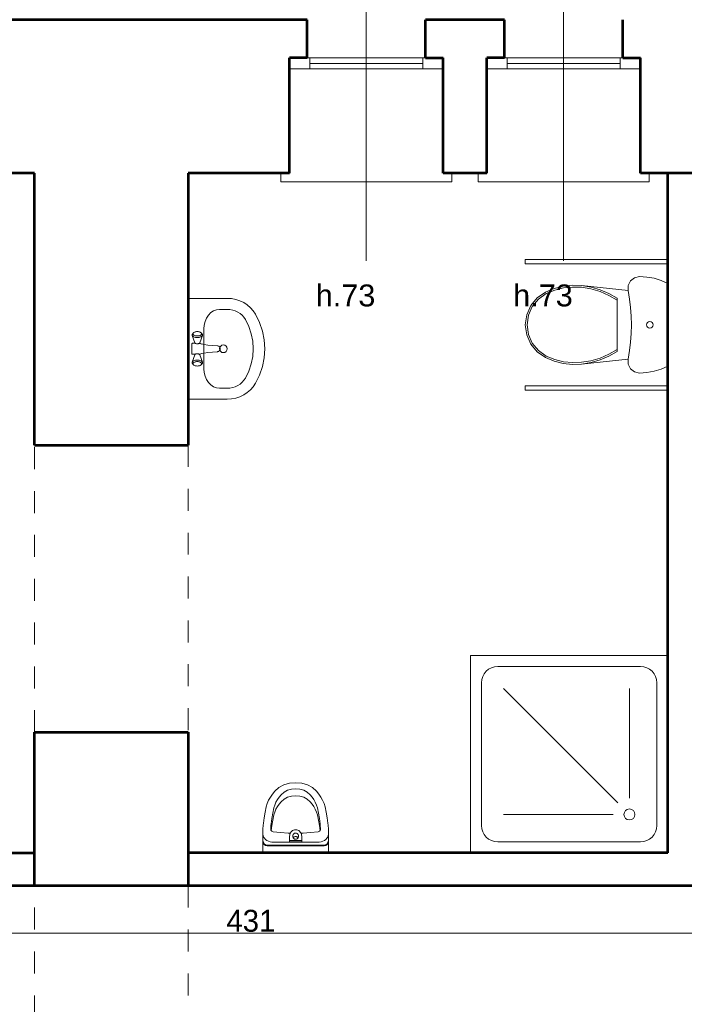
# Model space of a CAD drawing. Header units: inches. Extents: x -21887 to 84279, y -131485 to 67836.
# Tile 174 of 256: x -6287 to -3257, y 35490 to 39981. Entities that reach past the tile are written whole.
import ezdxf

# ---------------------------------------------------------------- set-up
doc = ezdxf.new("R2010")
doc.units = ezdxf.units.IN
doc.header["$MEASUREMENT"] = 0
doc.linetypes.add('Dashed copy', pattern=[200, 100, -100])
doc.layers.get('0').update_dxf_attribs({"lineweight": 13})
doc.layers.get('Defpoints').update_dxf_attribs({"lineweight": 13})
for name, color, linetype, lineweight in [('AI_MURY', 7, 'Continuous', 53), ('Dimensioning', 7, 'Continuous', 13), ('DRZWI', 7, 'Continuous', 13), ('dzialowki', 7, 'Continuous', 53), ('Furniture & Equipment', 7, 'Continuous', 13), ('PODCIAGI', 7, 'Continuous', 13)]:
    doc.layers.add(name, color=color, linetype=linetype, lineweight=lineweight)
doc.styles.add('GENERATED_STYLE_7', font='txt')
doc.styles.add('Style-Courier New', font='txt')
doc.dimstyles.new('Dimstyle_5', dxfattribs={"dimtxt": 100, "dimasz": 95, "dimexe": 0.18, "dimexo": 0, "dimgap": 0.09, "dimtad": 1, "dimtih": 1, "dimtoh": 1, "dimdec": 0, "dimlfac": 0.1, "dimzin": 0, "dimdsep": 46, "dimlunit": 5, "dimtxsty": 'GENERATED_STYLE_7', "dimblk": 'ARROWHEAD_6', "dimcen": 0.09, "dimclrd": 161, "dimclre": 161, "dimclrt": 7, "dimadec": 0, "dimazin": 0, "dimtfac": 1, "dimtdec": 0, "dimtmove": 0, "dimatfit": 3, "dimfxl": 0, "dimtolj": 1, "dimtzin": 0, "dimarcsym": 0})

# ---------------------------------------------------------------- blocks, each defined once
blk = doc.blocks.new('WC LT_70')
at = {"layer": 'Furniture & Equipment', "color": 9, "linetype": 'Continuous'}
for p, q in [((31.1, 650), (17.6, 619.2)), ((408.9, 650), (31.1, 650)), ((422.4, 619.2), (408.9, 650)), ((7.9, 587.1), (2, 554)), ((17.6, 619.2), (7.9, 587.1)), ((432.1, 587.1), (422.4, 619.2)), ((438, 554), (432.1, 587.1)), ((2, 554), (0, 520.5)), ((440, 520.5), (438, 554)), ((0, 520.5), (5.1, 497.8)), ((5.1, 497.8), (19.5, 479.5)), ((420.5, 479.5), (434.9, 497.8)), ((434.9, 497.8), (440, 520.5)), ((19.5, 479.5), (40.4, 469.1)), ((40.4, 469.1), (63.7, 468.6)), ((63.7, 468.6), (41, 257)), ((376.3, 468.6), (399.6, 469.1)), ((399, 257), (376.3, 468.6)), ((399.6, 469.1), (420.5, 479.5)), ((97.9, 419.3), (76.7, 381.4)), ((107.5, 419.3), (85.7, 381.4)), ((342.1, 419.3), (97.9, 419.3)), ((354.3, 381.4), (332.5, 419.3)), ((363.3, 381.4), (342.1, 419.3)), ((76.7, 381.4), (60, 341.4)), ((85.7, 381.4), (68.5, 341.2)), ((371.5, 341.2), (354.3, 381.4)), ((380, 341.4), (363.3, 381.4)), ((60, 341.4), (48.1, 299.7)), ((68.5, 341.2), (56.2, 299.2)), ((383.8, 299.2), (371.5, 341.2)), ((391.9, 299.7), (380, 341.4)), ((48.1, 299.7), (41, 257)), ((56.2, 299.2), (49, 256.1)), ((391, 256.1), (383.8, 299.2)), ((399, 257), (391.9, 299.7)), ((41, 257), (39.4, 214.7)), ((49, 256.1), (47.5, 215)), ((392.5, 215), (391, 256.1)), ((400.6, 214.7), (399, 257)), ((39.4, 214.7), (43.9, 172.6)), ((47.5, 215), (51.9, 174)), ((388.1, 174), (392.5, 215)), ((396.1, 172.6), (400.6, 214.7)), ((43.9, 172.6), (54.3, 131.6)), ((51.9, 174), (62, 134.1)), ((378, 134.1), (388.1, 174)), ((385.7, 131.6), (396.1, 172.6)), ((54.3, 131.6), (70.5, 92.4)), ((62, 134.1), (77.7, 96)), ((70.5, 92.4), (96.5, 54.4)), ((77.7, 96), (102.5, 59.8)), ((337.5, 59.8), (362.3, 96)), ((343.5, 54.4), (369.5, 92.4)), ((362.3, 96), (378, 134.1)), ((369.5, 92.4), (385.7, 131.6)), ((96.5, 54.4), (132, 25)), ((102.5, 59.8), (136.3, 31.8)), ((303.7, 31.8), (337.5, 59.8)), ((308, 25), (343.5, 54.4)), ((132, 25), (174.3, 6.4)), ((136.3, 31.8), (176.5, 14.1)), ((174.3, 6.4), (220, 0)), ((176.5, 14.1), (220, 8)), ((220, 8), (263.5, 14.1)), ((220, 0), (265.7, 6.4)), ((263.5, 14.1), (303.7, 31.8)), ((265.7, 6.4), (308, 25))]:
    blk.add_line(p, q, dxfattribs=at)
at = {"layer": 'Furniture & Equipment', "color": 9, "linetype": 'Continuous', "flags": 128}
blk.add_lwpolyline([(376.3, 468.6), (337.6, 475.4), (298.5, 480.3), (259.3, 483.3), (220, 484.3), (180.7, 483.3), (141.5, 480.3), (102.4, 475.4), (63.7, 468.6)], dxfattribs=at)
at = {"layer": 'Furniture & Equipment', "color": 9, "linetype": 'Continuous'}
blk.add_circle((220, 567.4), 15, dxfattribs=at)
blk = doc.blocks.new('Urinal 01_71')
at = {"layer": 'Furniture & Equipment', "color": 9, "linetype": 'Continuous'}
for p, q in [((0, 320), (0, 296.9)), ((0, 320), (300, 320)), ((300, 320), (300, 278)), ((0, 296.9), (0, 274.7)), ((0, 274.7), (0, 270.4)), ((0, 270.4), (0, 238.4)), ((1.5, 271.7), (0.4, 267.5)), ((1.5, 271.7), (0.4, 267.5)), ((2.2, 274.9), (1.5, 271.7)), ((2.2, 274.9), (1.5, 271.7)), ((2.2, 271.7), (1.5, 268.5)), ((6.6, 281.8), (2.2, 274.9)), ((6.6, 281.8), (2.2, 274.9)), ((6.6, 278.6), (2.2, 271.7)), ((13.1, 286.3), (6.6, 281.8)), ((13.1, 286.3), (6.6, 281.8)), ((13.1, 283.1), (6.6, 278.6)), ((20.7, 287.9), (13.1, 286.3)), ((20.7, 287.9), (13.1, 286.3)), ((20.7, 284.7), (13.1, 283.1)), ((279.3, 287.9), (20.7, 287.9)), ((279.3, 287.9), (20.7, 287.9)), ((279.3, 284.7), (20.7, 284.7)), ((26.1, 266.8), (33.9, 269.5)), ((33.9, 269.5), (42.1, 271.1)), ((42.1, 271.1), (50.6, 271.7)), ((50.6, 271.7), (249.3, 271.7)), ((177.6, 270.5), (122.3, 270.5)), ((122.3, 270.5), (122.3, 263.8)), ((177.6, 256.2), (177.6, 270.5)), ((177.6, 270.5), (177.6, 263.8)), ((249.3, 271.7), (257.8, 271.1)), ((257.8, 271.1), (266, 269.5)), ((266, 269.5), (273.8, 266.9)), ((286.9, 286.3), (279.3, 287.9)), ((286.9, 286.3), (279.3, 287.9)), ((286.9, 283.1), (279.3, 284.7)), ((293.4, 281.8), (286.9, 286.3)), ((293.4, 281.8), (286.9, 286.3)), ((293.4, 278.6), (286.9, 283.1)), ((297.8, 274.9), (293.4, 281.8)), ((297.8, 274.9), (293.4, 281.8)), ((297.8, 271.7), (293.4, 278.6)), ((298.5, 271.7), (297.8, 274.9)), ((298.5, 271.7), (297.8, 274.9)), ((298.5, 268.5), (297.8, 271.7)), ((299.6, 267.5), (298.5, 271.7)), ((299.6, 267.5), (298.5, 271.7)), ((299.9, 278), (300, 270.4)), ((300, 274.7), (300, 270.4)), ((300, 270.4), (300, 238.4)), ((0.1, 245.9), (0, 238.4)), ((0.1, 242.7), (0, 235.2)), ((0, 235.2), (1.2, 241.6)), ((0, 238.4), (0, 235.2)), ((0.4, 267.5), (0.1, 245.9)), ((0.4, 267.5), (0.1, 245.9)), ((0.4, 264.2), (0.1, 242.7)), ((0.1, 235.6), (0.8, 211.4)), ((1.5, 268.5), (0.4, 264.2)), ((1.2, 241.6), (3.8, 247.8)), ((3.8, 247.8), (7.8, 253.6)), ((7.8, 253.6), (12.9, 258.8)), ((12.9, 258.8), (19.1, 263.2)), ((19.1, 263.2), (26.1, 266.8)), ((47.7, 223.5), (81.6, 227.8)), ((81.6, 227.8), (115.7, 230.4)), ((115.7, 230.4), (125.4, 230.7)), ((122.3, 263.8), (177.6, 263.8)), ((122.3, 244), (122.3, 263.8)), ((122.7, 238.9), (122.3, 244)), ((124, 233.9), (122.7, 238.9)), ((126, 229.3), (124, 233.9)), ((128.8, 225.1), (126, 229.3)), ((132.2, 221.5), (128.8, 225.1)), ((136.7, 246.5), (136.5, 244)), ((136.5, 244), (136.7, 241.5)), ((137.3, 248.9), (136.7, 246.5)), ((136.7, 241.5), (137.3, 239.1)), ((138.3, 251.1), (137.3, 248.9)), ((137.3, 239.1), (138.3, 236.8)), ((139.7, 253.2), (138.3, 251.1)), ((138.3, 251), (138.3, 251.1)), ((139.7, 249.6), (138.3, 251)), ((138.3, 236.8), (139.7, 234.8)), ((141.3, 254.9), (139.7, 253.2)), ((141.3, 248.3), (139.7, 249.6)), ((139.7, 234.8), (141.3, 233)), ((143.2, 256.3), (141.3, 254.9)), ((143.2, 247.3), (141.3, 248.3)), ((141.3, 233), (143.2, 231.6)), ((145.4, 257.4), (143.2, 256.3)), ((145.4, 246.5), (143.2, 247.3)), ((143.2, 231.6), (145.4, 230.6)), ((147.6, 258), (145.4, 257.4)), ((147.6, 246), (145.4, 246.5)), ((145.4, 230.6), (147.6, 229.9)), ((150, 258.3), (147.6, 258)), ((150, 245.9), (147.6, 246)), ((147.6, 229.9), (150, 229.7)), ((152.3, 258), (150, 258.3)), ((152.3, 246), (150, 245.9)), ((150, 229.7), (152.3, 229.9)), ((154.6, 257.4), (152.3, 258)), ((154.6, 246.5), (152.3, 246)), ((152.3, 229.9), (154.6, 230.6)), ((156.7, 256.3), (154.6, 257.4)), ((156.7, 247.3), (154.6, 246.5)), ((154.6, 230.6), (156.7, 231.6)), ((158.6, 254.9), (156.7, 256.3)), ((158.6, 248.3), (156.7, 247.3)), ((156.7, 231.6), (158.6, 233)), ((160.3, 253.2), (158.6, 254.9)), ((160.3, 249.6), (158.6, 248.3)), ((158.6, 233), (160.3, 234.8)), ((161.6, 251.1), (160.3, 253.2)), ((161.6, 251), (160.3, 249.6)), ((160.3, 234.8), (161.6, 236.8)), ((161.6, 251.1), (161.6, 251)), ((162.6, 248.9), (161.6, 251.1)), ((161.6, 236.8), (162.6, 239.1)), ((163.2, 246.5), (162.6, 248.9)), ((162.6, 239.1), (163.2, 241.5)), ((163.4, 244), (163.2, 246.5)), ((163.2, 241.5), (163.4, 244)), ((171.2, 225.1), (167.8, 221.5)), ((173.9, 229.3), (171.2, 225.1)), ((176, 233.9), (173.9, 229.3)), ((174.5, 230.7), (184.3, 230.4)), ((177.2, 238.9), (176, 233.9)), ((177.6, 244), (177.2, 238.9)), ((177.6, 263.8), (177.6, 244)), ((177.6, 256.2), (177.6, 244)), ((184.3, 230.4), (218.4, 227.8)), ((218.4, 227.8), (252.3, 223.5)), ((273.8, 266.9), (280.9, 263.2)), ((280.9, 263.2), (287.1, 258.8)), ((287.1, 258.8), (292.2, 253.6)), ((292.2, 253.6), (296.2, 247.8)), ((296.2, 247.8), (298.8, 241.6)), ((299.6, 264.2), (298.5, 268.5)), ((298.8, 241.6), (300, 235.2)), ((299.2, 211.4), (299.9, 235.6)), ((299.9, 245.9), (299.6, 267.5)), ((299.9, 245.9), (299.6, 267.5)), ((299.9, 242.7), (299.6, 264.2)), ((300, 238.4), (299.9, 245.9)), ((300, 238.4), (299.9, 245.9)), ((300, 235.2), (299.9, 242.7)), ((300, 238.4), (300, 235.2)), ((0.8, 211.4), (2.1, 193.4)), ((2.1, 193.4), (2.8, 185.1)), ((2.8, 185.1), (6, 159.9)), ((36.2, 212.5), (36.6, 215.1)), ((37.5, 195), (36.2, 212.5)), ((36.6, 215.1), (37.6, 217.5)), ((38.2, 187.2), (37.5, 195)), ((37.6, 217.5), (39.4, 219.6)), ((41.3, 163), (38.2, 187.2)), ((41.3, 195.1), (38.3, 218.3)), ((39.4, 219.6), (41.7, 221.4)), ((45.5, 171), (41.3, 195.1)), ((41.7, 221.4), (44.6, 222.7)), ((44.6, 222.7), (47.7, 223.5)), ((136.1, 218.5), (132.2, 221.5)), ((140.5, 216.4), (136.1, 218.5)), ((145.2, 215.1), (140.5, 216.4)), ((150, 214.6), (145.2, 215.1)), ((154.8, 215.1), (150, 214.6)), ((159.4, 216.4), (154.8, 215.1)), ((163.8, 218.5), (159.4, 216.4)), ((167.8, 221.5), (163.8, 218.5)), ((252.3, 223.5), (255.4, 222.7)), ((258.7, 195.1), (254.5, 171)), ((255.4, 222.7), (258.3, 221.4)), ((258.3, 221.4), (260.6, 219.6)), ((261.7, 218.3), (258.7, 195.1)), ((261.8, 187.2), (258.7, 163)), ((260.6, 219.6), (262.4, 217.5)), ((262.5, 195), (261.8, 187.2)), ((262.4, 217.5), (263.4, 215.1)), ((263.8, 212.5), (262.5, 195)), ((263.4, 215.1), (263.8, 212.5)), ((294, 159.9), (297.2, 185.1)), ((297.2, 185.1), (297.9, 193.4)), ((297.9, 193.4), (299.2, 211.4)), ((6, 159.9), (10.4, 134.8)), ((10.4, 134.8), (16.1, 109.9)), ((45.5, 138.9), (41.3, 163)), ((50.8, 147.3), (45.5, 171)), ((50.8, 115.3), (45.5, 138.9)), ((54.9, 134.1), (50.8, 147.3)), ((249.2, 147.3), (245.1, 134.1)), ((254.5, 171), (249.2, 147.3)), ((254.5, 138.9), (249.2, 115.3)), ((258.7, 163), (254.5, 138.9)), ((283.9, 109.9), (289.6, 134.8)), ((289.6, 134.8), (294, 159.9)), ((16.1, 109.9), (20.7, 94.7)), ((20.7, 94.7), (27, 79.9)), ((54.9, 102), (50.8, 115.3)), ((60.3, 121.4), (54.9, 134.1)), ((60.3, 89.4), (54.9, 102)), ((66.9, 109.2), (60.3, 121.4)), ((74.9, 97.4), (66.9, 109.2)), ((83.3, 87.1), (74.9, 97.4)), ((225.1, 97.4), (216.7, 87.1)), ((233.1, 109.2), (225.1, 97.4)), ((239.7, 121.4), (233.1, 109.2)), ((245.1, 134.1), (239.7, 121.4)), ((245.1, 102), (239.7, 89.4)), ((249.2, 115.3), (245.1, 102)), ((273, 79.9), (279.3, 94.7)), ((279.3, 94.7), (283.9, 109.9)), ((27, 79.9), (34.8, 65.6)), ((34.8, 65.6), (44.1, 51.8)), ((44.1, 51.8), (54.8, 38.7)), ((66.9, 77.1), (60.3, 89.4)), ((74.9, 65.4), (66.9, 77.1)), ((83.3, 55.1), (74.9, 65.4)), ((97.2, 75), (83.3, 87.1)), ((97.2, 43), (83.3, 55.1)), ((113.1, 66.5), (97.2, 75)), ((131, 61.2), (113.1, 66.5)), ((150, 59.5), (131, 61.2)), ((169, 61.2), (150, 59.5)), ((186.9, 66.5), (169, 61.2)), ((202.8, 75), (186.9, 66.5)), ((216.7, 87.1), (202.8, 75)), ((216.7, 55.1), (202.8, 43)), ((225.1, 65.4), (216.7, 55.1)), ((233.1, 77.1), (225.1, 65.4)), ((239.7, 89.4), (233.1, 77.1)), ((245.2, 38.7), (255.9, 51.8)), ((255.9, 51.8), (265.2, 65.6)), ((265.2, 65.6), (273, 79.9)), ((54.8, 38.7), (73.4, 22.5)), ((73.4, 22.5), (96.3, 10.3)), ((96.3, 10.3), (122.4, 2.6)), ((113.1, 34.5), (97.2, 43)), ((131, 29.2), (113.1, 34.5)), ((122.4, 2.6), (150, 0)), ((150, 27.4), (131, 29.2)), ((169, 29.2), (150, 27.4)), ((150, 0), (177.6, 2.6)), ((186.9, 34.5), (169, 29.2)), ((177.6, 2.6), (203.7, 10.3)), ((202.8, 43), (186.9, 34.5)), ((203.7, 10.3), (226.6, 22.5)), ((226.6, 22.5), (245.2, 38.7))]:
    blk.add_line(p, q, dxfattribs=at)
blk = doc.blocks.new('Shower Tray_107')
at = {"layer": 'Furniture & Equipment', "color": 9, "linetype": 'Continuous'}
for p, q in [((900, 900), (0, 900)), ((0, 900), (0, 0)), ((900, 0), (900, 900)), ((125, 850), (775, 850)), ((50, 125), (50, 775)), ((850, 125), (850, 775)), ((175, 250), (175, 750)), ((228, 228), (750, 750)), ((250, 175), (750, 175)), ((125, 50), (775, 50)), ((0, 0), (900, 0))]:
    blk.add_line(p, q, dxfattribs=at)
blk.add_circle((175, 175), 25, dxfattribs=at)
for centre, start, end in [((125, 775), 90, 180), ((775, 775), 0, 90), ((125, 125), 180, 270), ((775, 125), 270, 0)]:
    blk.add_arc(centre, 75, start, end, dxfattribs=at)
blk = doc.blocks.new('Basin 01_59')
at = {"layer": 'Furniture & Equipment', "color": 9, "linetype": 'Continuous'}
for p, q in [((0, 350), (0, 171.8)), ((460, 350), (0, 350)), ((152.1, 315), (151.7, 311.7)), ((152.1, 315), (151.7, 311.7)), ((152.8, 318.2), (152.1, 315)), ((152.8, 318.2), (152.1, 315)), ((153.8, 321.1), (152.8, 318.2)), ((153.8, 321.1), (152.8, 318.2)), ((155.1, 323.5), (153.8, 321.1)), ((155.1, 323.5), (153.8, 321.1)), ((156.5, 325.5), (155.1, 323.5)), ((156.5, 325.5), (155.1, 323.5)), ((158.1, 327), (156.5, 325.5)), ((158.1, 327), (156.5, 325.5)), ((162.6, 330.7), (158.1, 327)), ((162.6, 330.7), (158.1, 327)), ((159.8, 327.9), (158.1, 327)), ((159.8, 327.9), (158.1, 327)), ((161.5, 328.2), (159.8, 327.9)), ((161.5, 328.2), (159.8, 327.9)), ((163.2, 327.9), (161.5, 328.2)), ((163.2, 327.9), (161.5, 328.2)), ((164.6, 331.8), (162.6, 330.7)), ((164.6, 331.8), (162.6, 330.7)), ((164.9, 327), (163.2, 327.9)), ((164.9, 327), (163.2, 327.9)), ((166.7, 332.2), (164.6, 331.8)), ((166.7, 332.2), (164.6, 331.8)), ((166.5, 325.5), (164.9, 327)), ((166.5, 325.5), (164.9, 327)), ((167.9, 323.5), (166.5, 325.5)), ((167.9, 323.5), (166.5, 325.5)), ((168.8, 331.8), (166.7, 332.2)), ((168.8, 331.8), (166.7, 332.2)), ((169.2, 321.1), (167.9, 323.5)), ((169.2, 321.1), (167.9, 323.5)), ((170.8, 330.7), (168.8, 331.8)), ((202.4, 320), (168.8, 331.8)), ((170.8, 330.7), (168.8, 331.8)), ((202.4, 320), (168.8, 331.8)), ((170.2, 318.2), (169.2, 321.1)), ((170.2, 318.2), (169.2, 321.1)), ((170.9, 315), (170.2, 318.2)), ((170.9, 315), (170.2, 318.2)), ((172.7, 329), (170.8, 330.7)), ((172.7, 329), (170.8, 330.7)), ((171.4, 311.7), (170.9, 315)), ((171.4, 311.7), (170.9, 315)), ((174.4, 326.6), (172.7, 329)), ((174.4, 326.6), (172.7, 329)), ((175.9, 323.6), (174.4, 326.6)), ((175.9, 323.6), (174.4, 326.6)), ((177.1, 320.2), (175.9, 323.6)), ((177.1, 320.2), (175.9, 323.6)), ((178, 316.4), (177.1, 320.2)), ((178, 316.4), (177.1, 320.2)), ((178.5, 312.4), (178, 316.4)), ((178.5, 312.4), (178, 316.4)), ((203.4, 319.5), (202.4, 320)), ((203.4, 319.5), (202.4, 320)), ((204.3, 318.6), (203.4, 319.5)), ((204.3, 318.6), (203.4, 319.5)), ((205.2, 317.4), (204.3, 318.6)), ((205.2, 317.4), (204.3, 318.6)), ((206.7, 318.2), (204.6, 318.2)), ((206.7, 318.2), (204.6, 318.2)), ((205.2, 331.2), (205, 330.7)), ((205.2, 331.2), (205, 330.7)), ((205, 330.7), (205, 330.2)), ((205, 330.7), (205, 330.2)), ((205, 330.2), (205, 318.2)), ((205, 330.2), (205, 318.2)), ((205.4, 331.7), (205.2, 331.2)), ((205.4, 331.7), (205.2, 331.2)), ((205.9, 315.9), (205.2, 317.4)), ((205.9, 315.9), (205.2, 317.4)), ((205.7, 332.1), (205.4, 331.7)), ((205.7, 332.1), (205.4, 331.7)), ((206.1, 332.5), (205.7, 332.1)), ((206.1, 332.5), (205.7, 332.1)), ((206.5, 314.2), (205.9, 315.9)), ((206.5, 314.2), (205.9, 315.9)), ((206.5, 332.8), (206.1, 332.5)), ((206.5, 332.8), (206.1, 332.5)), ((207, 333), (206.5, 332.8)), ((207, 333), (206.5, 332.8)), ((207.5, 333.2), (207, 333)), ((207.5, 333.2), (207, 333)), ((208, 333.2), (207.5, 333.2)), ((208, 333.2), (207.5, 333.2)), ((252, 333.2), (208, 333.2)), ((252, 333.2), (208, 333.2)), ((252.5, 333.2), (252, 333.2)), ((252.5, 333.2), (252, 333.2)), ((253, 333), (252.5, 333.2)), ((253, 333), (252.5, 333.2)), ((253.5, 332.8), (253, 333)), ((253.5, 332.8), (253, 333)), ((253.9, 332.5), (253.5, 332.8)), ((253.9, 332.5), (253.5, 332.8)), ((255.4, 318.2), (253.5, 318.2)), ((255.4, 318.2), (253.5, 318.2)), ((254.1, 315.9), (253.5, 314.2)), ((254.1, 315.9), (253.5, 314.2)), ((254.3, 332.1), (253.9, 332.5)), ((254.3, 332.1), (253.9, 332.5)), ((254.8, 317.4), (254.1, 315.9)), ((254.8, 317.4), (254.1, 315.9)), ((254.6, 331.7), (254.3, 332.1)), ((254.6, 331.7), (254.3, 332.1)), ((254.8, 331.2), (254.6, 331.7)), ((254.8, 331.2), (254.6, 331.7)), ((255, 330.7), (254.8, 331.2)), ((255, 330.7), (254.8, 331.2)), ((255.7, 318.6), (254.8, 317.4)), ((255.7, 318.6), (254.8, 317.4)), ((255, 330.2), (255, 330.7)), ((255, 330.2), (255, 330.7)), ((255, 318.2), (255, 330.2)), ((255, 318.2), (255, 330.2)), ((256.6, 319.5), (255.7, 318.6)), ((256.6, 319.5), (255.7, 318.6)), ((257.6, 320), (256.6, 319.5)), ((257.6, 320), (256.6, 319.5)), ((257.6, 320), (291.2, 331.8)), ((257.6, 320), (291.2, 331.8)), ((282, 316.4), (281.5, 312.4)), ((282, 316.4), (281.5, 312.4)), ((282.9, 320.2), (282, 316.4)), ((282.9, 320.2), (282, 316.4)), ((284.1, 323.6), (282.9, 320.2)), ((284.1, 323.6), (282.9, 320.2)), ((285.6, 326.6), (284.1, 323.6)), ((285.6, 326.6), (284.1, 323.6)), ((287.3, 329), (285.6, 326.6)), ((287.3, 329), (285.6, 326.6)), ((289.2, 330.7), (287.3, 329)), ((289.2, 330.7), (287.3, 329)), ((289.1, 315), (288.6, 311.7)), ((289.1, 315), (288.6, 311.7)), ((289.8, 318.2), (289.1, 315)), ((289.8, 318.2), (289.1, 315)), ((291.2, 331.8), (289.2, 330.7)), ((291.2, 331.8), (289.2, 330.7)), ((290.8, 321.1), (289.8, 318.2)), ((290.8, 321.1), (289.8, 318.2)), ((292.1, 323.5), (290.8, 321.1)), ((292.1, 323.5), (290.8, 321.1)), ((293.3, 332.2), (291.2, 331.8)), ((293.3, 332.2), (291.2, 331.8)), ((293.5, 325.5), (292.1, 323.5)), ((293.5, 325.5), (292.1, 323.5)), ((295.4, 331.8), (293.3, 332.2)), ((295.4, 331.8), (293.3, 332.2)), ((295.1, 327), (293.5, 325.5)), ((295.1, 327), (293.5, 325.5)), ((296.8, 327.9), (295.1, 327)), ((296.8, 327.9), (295.1, 327)), ((297.4, 330.7), (295.4, 331.8)), ((297.4, 330.7), (295.4, 331.8)), ((298.5, 328.2), (296.8, 327.9)), ((298.5, 328.2), (296.8, 327.9)), ((297.4, 330.7), (301.9, 327)), ((297.4, 330.7), (301.9, 327)), ((300.2, 327.9), (298.5, 328.2)), ((300.2, 327.9), (298.5, 328.2)), ((301.9, 327), (300.2, 327.9)), ((301.9, 327), (300.2, 327.9)), ((303.5, 325.5), (301.9, 327)), ((303.5, 325.5), (301.9, 327)), ((304.9, 323.5), (303.5, 325.5)), ((304.9, 323.5), (303.5, 325.5)), ((306.2, 321.1), (304.9, 323.5)), ((306.2, 321.1), (304.9, 323.5)), ((307.2, 318.2), (306.2, 321.1)), ((307.2, 318.2), (306.2, 321.1)), ((307.9, 315), (307.2, 318.2)), ((307.9, 315), (307.2, 318.2)), ((308.3, 311.7), (307.9, 315)), ((308.3, 311.7), (307.9, 315)), ((460, 350), (460, 171.8)), ((138.9, 278.2), (138.9, 278.2)), ((321.1, 278.2), (138.9, 278.2)), ((151.7, 311.7), (151.5, 308.2)), ((151.7, 311.7), (151.5, 308.2)), ((151.5, 308.2), (151.7, 304.7)), ((151.5, 308.2), (151.7, 304.7)), ((151.7, 304.7), (152.1, 301.4)), ((151.7, 304.7), (152.1, 301.4)), ((152.1, 301.4), (152.8, 298.2)), ((152.1, 301.4), (152.8, 298.2)), ((152.8, 298.2), (153.8, 295.3)), ((152.8, 298.2), (153.8, 295.3)), ((153.8, 295.3), (155.1, 292.9)), ((153.8, 295.3), (155.1, 292.9)), ((155.1, 292.9), (156.5, 290.9)), ((155.1, 292.9), (156.5, 290.9)), ((156.5, 290.9), (158.1, 289.4)), ((156.5, 290.9), (158.1, 289.4)), ((158.1, 289.4), (159.8, 288.5)), ((162.6, 285.6), (158.1, 289.4)), ((158.1, 289.4), (159.8, 288.5)), ((162.6, 285.6), (158.1, 289.4)), ((159.8, 288.5), (161.5, 288.2)), ((159.8, 288.5), (161.5, 288.2)), ((161.5, 288.2), (163.2, 288.5)), ((161.5, 288.2), (163.2, 288.5)), ((162.6, 285.6), (164.6, 284.6)), ((162.6, 285.6), (164.6, 284.6)), ((163.2, 288.5), (164.9, 289.4)), ((163.2, 288.5), (164.9, 289.4)), ((164.6, 284.6), (166.7, 284.2)), ((164.6, 284.6), (166.7, 284.2)), ((164.9, 289.4), (166.5, 290.9)), ((164.9, 289.4), (166.5, 290.9)), ((166.5, 290.9), (167.9, 292.9)), ((166.5, 290.9), (167.9, 292.9)), ((166.7, 284.2), (168.8, 284.6)), ((166.7, 284.2), (168.8, 284.6)), ((167.9, 292.9), (169.2, 295.3)), ((167.9, 292.9), (169.2, 295.3)), ((202.4, 296.4), (168.8, 284.6)), ((202.4, 296.4), (168.8, 284.6)), ((168.8, 284.6), (170.8, 285.6)), ((168.8, 284.6), (170.8, 285.6)), ((169.2, 295.3), (170.2, 298.2)), ((169.2, 295.3), (170.2, 298.2)), ((170.2, 298.2), (170.9, 301.4)), ((170.2, 298.2), (170.9, 301.4)), ((170.8, 285.6), (172.7, 287.4)), ((170.8, 285.6), (172.7, 287.4)), ((170.9, 301.4), (171.4, 304.7)), ((170.9, 301.4), (171.4, 304.7)), ((171.5, 308.2), (171.4, 311.7)), ((171.5, 308.2), (171.4, 311.7)), ((171.4, 304.7), (171.5, 308.2)), ((171.4, 304.7), (171.5, 308.2)), ((172.7, 287.4), (174.4, 289.8)), ((172.7, 287.4), (174.4, 289.8)), ((174.4, 289.8), (175.9, 292.8)), ((174.4, 289.8), (175.9, 292.8)), ((175.9, 292.8), (177.1, 296.2)), ((175.9, 292.8), (177.1, 296.2)), ((177.1, 296.2), (178, 300)), ((177.1, 296.2), (178, 300)), ((178, 300), (178.5, 304)), ((178, 300), (178.5, 304)), ((178.7, 308.2), (178.5, 312.4)), ((178.7, 308.2), (178.5, 312.4)), ((178.5, 304), (178.7, 308.2)), ((178.5, 304), (178.7, 308.2)), ((202.4, 296.4), (203.4, 296.9)), ((202.4, 296.4), (203.4, 296.9)), ((203.4, 296.9), (204.3, 297.8)), ((203.4, 296.9), (204.3, 297.8)), ((204.3, 297.8), (205.2, 299)), ((204.3, 297.8), (205.2, 299)), ((207.1, 298.2), (204.6, 298.2)), ((207.1, 298.2), (204.6, 298.2)), ((205, 298.2), (205, 296.2)), ((205, 298.2), (205, 296.2)), ((205, 296.2), (205, 295.7)), ((205, 296.2), (205, 295.7)), ((205, 295.7), (205.2, 295.2)), ((205, 295.7), (205.2, 295.2)), ((205.2, 299), (205.9, 300.5)), ((205.2, 299), (205.9, 300.5)), ((205.2, 295.2), (208.1, 288.3)), ((205.2, 295.2), (208.1, 288.3)), ((205.9, 300.5), (206.5, 302.2)), ((205.9, 300.5), (206.5, 302.2)), ((207, 312.3), (206.5, 314.2)), ((207, 312.3), (206.5, 314.2)), ((206.5, 302.2), (207, 304.1)), ((206.5, 302.2), (207, 304.1)), ((207.2, 310.3), (207, 312.3)), ((207.2, 310.3), (207, 312.3)), ((207, 304.1), (207.2, 306.1)), ((207, 304.1), (207.2, 306.1)), ((207.3, 308.2), (207.2, 310.3)), ((207.3, 308.2), (207.2, 310.3)), ((207.2, 306.1), (207.3, 308.2)), ((207.2, 306.1), (207.3, 308.2)), ((208, 288.6), (210.7, 276.6)), ((208, 288.6), (210.7, 276.6)), ((210.7, 276.6), (213, 260.3)), ((210.7, 276.6), (213, 260.3)), ((249.3, 276.6), (247, 260.3)), ((249.3, 276.6), (247, 260.3)), ((252, 288.6), (249.3, 276.6)), ((252, 288.6), (249.3, 276.6)), ((254.8, 295.2), (251.9, 288.3)), ((254.8, 295.2), (251.9, 288.3)), ((252.8, 310.3), (252.7, 308.2)), ((252.8, 310.3), (252.7, 308.2)), ((252.7, 308.2), (252.8, 306.1)), ((252.7, 308.2), (252.8, 306.1)), ((253, 312.3), (252.8, 310.3)), ((253, 312.3), (252.8, 310.3)), ((252.8, 306.1), (253, 304.1)), ((252.8, 306.1), (253, 304.1)), ((253.5, 314.2), (253, 312.3)), ((253.5, 314.2), (253, 312.3)), ((253, 304.1), (253.5, 302.2)), ((253, 304.1), (253.5, 302.2)), ((255.4, 298.2), (253.2, 298.2)), ((255.4, 298.2), (253.2, 298.2)), ((253.5, 302.2), (254.1, 300.5)), ((253.5, 302.2), (254.1, 300.5)), ((254.1, 300.5), (254.8, 299)), ((254.1, 300.5), (254.8, 299)), ((254.8, 299), (255.7, 297.8)), ((254.8, 299), (255.7, 297.8)), ((254.8, 295.2), (255, 295.7)), ((254.8, 295.2), (255, 295.7)), ((255, 296.2), (255, 298.2)), ((255, 296.2), (255, 298.2)), ((255, 295.7), (255, 296.2)), ((255, 295.7), (255, 296.2)), ((255.7, 297.8), (256.6, 296.9)), ((255.7, 297.8), (256.6, 296.9)), ((256.6, 296.9), (257.6, 296.4)), ((256.6, 296.9), (257.6, 296.4)), ((257.6, 296.4), (291.2, 284.6)), ((257.6, 296.4), (291.2, 284.6)), ((281.5, 312.4), (281.3, 308.2)), ((281.5, 312.4), (281.3, 308.2)), ((281.3, 308.2), (281.5, 304)), ((281.3, 308.2), (281.5, 304)), ((281.5, 304), (282, 300)), ((281.5, 304), (282, 300)), ((282, 300), (282.9, 296.2)), ((282, 300), (282.9, 296.2)), ((282.9, 296.2), (284.1, 292.8)), ((282.9, 296.2), (284.1, 292.8)), ((284.1, 292.8), (285.6, 289.8)), ((284.1, 292.8), (285.6, 289.8)), ((285.6, 289.8), (287.3, 287.4)), ((285.6, 289.8), (287.3, 287.4)), ((287.3, 287.4), (289.2, 285.6)), ((287.3, 287.4), (289.2, 285.6)), ((288.6, 311.7), (288.5, 308.2)), ((288.6, 311.7), (288.5, 308.2)), ((288.5, 308.2), (288.6, 304.7)), ((288.5, 308.2), (288.6, 304.7)), ((288.6, 304.7), (289.1, 301.4)), ((288.6, 304.7), (289.1, 301.4)), ((289.1, 301.4), (289.8, 298.2)), ((289.1, 301.4), (289.8, 298.2)), ((289.2, 285.6), (291.2, 284.6)), ((289.2, 285.6), (291.2, 284.6)), ((289.8, 298.2), (290.8, 295.3)), ((289.8, 298.2), (290.8, 295.3)), ((290.8, 295.3), (292.1, 292.9)), ((290.8, 295.3), (292.1, 292.9)), ((291.2, 284.6), (293.3, 284.2)), ((291.2, 284.6), (293.3, 284.2)), ((292.1, 292.9), (293.5, 290.9)), ((292.1, 292.9), (293.5, 290.9)), ((293.3, 284.2), (295.4, 284.6)), ((293.3, 284.2), (295.4, 284.6)), ((293.5, 290.9), (295.1, 289.4)), ((293.5, 290.9), (295.1, 289.4)), ((295.1, 289.4), (296.8, 288.5)), ((295.1, 289.4), (296.8, 288.5)), ((295.4, 284.6), (297.4, 285.6)), ((295.4, 284.6), (297.4, 285.6)), ((296.8, 288.5), (298.5, 288.2)), ((296.8, 288.5), (298.5, 288.2)), ((297.4, 285.6), (301.9, 289.4)), ((297.4, 285.6), (301.9, 289.4)), ((298.5, 288.2), (300.2, 288.5)), ((298.5, 288.2), (300.2, 288.5)), ((300.2, 288.5), (301.9, 289.4)), ((300.2, 288.5), (301.9, 289.4)), ((301.9, 289.4), (303.5, 290.9)), ((301.9, 289.4), (303.5, 290.9)), ((303.5, 290.9), (304.9, 292.9)), ((303.5, 290.9), (304.9, 292.9)), ((304.9, 292.9), (306.2, 295.3)), ((304.9, 292.9), (306.2, 295.3)), ((306.2, 295.3), (307.2, 298.2)), ((306.2, 295.3), (307.2, 298.2)), ((307.2, 298.2), (307.9, 301.4)), ((307.2, 298.2), (307.9, 301.4)), ((307.9, 301.4), (308.3, 304.7)), ((307.9, 301.4), (308.3, 304.7)), ((308.5, 308.2), (308.3, 311.7)), ((308.5, 308.2), (308.3, 311.7)), ((308.3, 304.7), (308.5, 308.2)), ((308.3, 304.7), (308.5, 308.2)), ((213, 260.4), (215, 239.3)), ((213, 260.4), (215, 239.3)), ((215, 239.3), (216.8, 216.1)), ((215, 239.3), (216.8, 216.1)), ((245, 239.3), (243.2, 216.1)), ((245, 239.3), (243.2, 216.1)), ((247, 260.4), (245, 239.3)), ((247, 260.4), (245, 239.3)), ((50, 207.5), (50, 171.8)), ((217, 214), (216.8, 216.1)), ((217, 214), (216.8, 216.1)), ((217, 213.9), (217, 214)), ((217, 213.9), (217, 214)), ((217.6, 211.9), (217, 213.9)), ((217.6, 211.9), (217, 213.9)), ((218.6, 210.1), (217.6, 211.9)), ((218.6, 210.1), (217.6, 211.9)), ((220, 208.3), (218.6, 210.1)), ((220, 208.3), (218.6, 210.1)), ((221.6, 206.9), (220, 208.3)), ((221.6, 206.9), (220, 208.3)), ((223.5, 205.7), (221.6, 206.9)), ((223.5, 205.7), (221.6, 206.9)), ((225.6, 204.9), (223.5, 205.7)), ((225.6, 204.9), (223.5, 205.7)), ((225, 204.9), (223.9, 205.6)), ((226.6, 204.2), (225, 204.9)), ((227.7, 204.3), (225.6, 204.9)), ((227.7, 204.3), (225.6, 204.9)), ((228.3, 203.8), (226.6, 204.2)), ((230, 204.2), (227.7, 204.3)), ((230, 204.2), (227.7, 204.3)), ((230, 203.7), (228.3, 203.8)), ((232.3, 204.3), (230, 204.2)), ((232.3, 204.3), (230, 204.2)), ((231.7, 203.8), (230, 203.7)), ((233.4, 204.2), (231.7, 203.8)), ((234.4, 204.9), (232.3, 204.3)), ((234.4, 204.9), (232.3, 204.3)), ((235, 204.9), (233.4, 204.2)), ((236.5, 205.7), (234.4, 204.9)), ((236.5, 205.7), (234.4, 204.9)), ((236.1, 205.6), (235, 204.9)), ((238.4, 206.9), (236.5, 205.7)), ((238.4, 206.9), (236.5, 205.7)), ((240, 208.3), (238.4, 206.9)), ((240, 208.3), (238.4, 206.9)), ((241.4, 210.1), (240, 208.3)), ((241.4, 210.1), (240, 208.3)), ((242.4, 211.9), (241.4, 210.1)), ((242.4, 211.9), (241.4, 210.1)), ((243, 213.9), (242.4, 211.9)), ((243, 213.9), (242.4, 211.9)), ((243.2, 216.1), (243, 214)), ((243.2, 216.1), (243, 214)), ((243, 213.9), (243, 214)), ((243, 213.9), (243, 214)), ((410, 207.5), (410, 171.8))]:
    blk.add_line(p, q, dxfattribs=at)
at = {"layer": 'Furniture & Equipment', "color": 9, "linetype": 'Continuous', "flags": 128}
for points in [[(138.9, 278.2), (121.6, 276.9), (104.9, 272.8), (89.5, 266.3), (76, 257.5), (65, 246.8), (56.8, 234.5), (51.7, 221.3), (50, 207.5)], [(410, 207.5), (408.3, 221.3), (403.2, 234.5), (395, 246.8), (384, 257.5), (370.5, 266.3), (355.1, 272.8), (338.4, 276.9), (321.1, 278.2)], [(0, 171.8), (1.2, 152.1), (5, 132.7), (11.1, 114.1), (19.5, 96.5), (30.1, 80.2), (42.7, 65.6), (56.9, 52.9), (72.7, 42.3)], [(50, 171.8), (50.8, 159.2), (53.2, 146.8), (57.1, 134.9), (62.5, 123.6), (69.3, 113.2), (77.3, 103.8), (86.4, 95.7), (96.5, 89)], [(363.5, 89), (373.6, 95.7), (382.7, 103.8), (390.7, 113.2), (397.5, 123.6), (402.9, 134.9), (406.8, 146.8), (409.2, 159.2), (410, 171.8)], [(387.3, 42.3), (403.1, 52.9), (417.3, 65.6), (429.9, 80.2), (440.5, 96.5), (448.9, 114.1), (455, 132.7), (458.8, 152.1), (460, 171.8)], [(96.5, 89), (128, 73.4), (161.1, 62.2), (195.3, 55.3), (230, 53), (264.7, 55.3), (298.9, 62.2), (332, 73.4), (363.5, 89)], [(72.7, 42.3), (109.8, 24), (148.8, 10.8), (189.1, 2.7), (230, 0), (270.9, 2.7), (311.2, 10.8), (350.2, 24), (387.3, 42.3)]]:
    blk.add_lwpolyline(points, dxfattribs=at)
at = {"layer": 'Furniture & Equipment', "color": 9, "linetype": 'Continuous'}
blk.add_circle((230, 188.9), 17.5, dxfattribs=at)
blk = doc.blocks.new('ARROWHEAD_6')
at = {"color": 0, "linetype": 'Continuous'}
for p, q in [((-0.5, -0.5), (0.5, 0.5)), ((0, 0), (-1, 0))]:
    blk.add_line(p, q, dxfattribs=at)
blk = doc.blocks.new('*U1524')
at = {"layer": 'Defpoints', "color": 0, "linetype": 'Continuous'}
for p in [(-7387.4, 36030.7), (-3079.5, 36030.7), (-3079.5, 35813.9)]:
    blk.add_point(p, dxfattribs=at)
at = {"layer": 'Dimensioning', "color": 161, "linetype": 'Continuous', "lineweight": -2}
for p, q in [((-7387.4, 35814), (-7387.4, 35813.7)), ((-7292.4, 35813.9), (-3174.5, 35813.9)), ((-3079.5, 35814), (-3079.5, 35813.7))]:
    blk.add_line(p, q, dxfattribs=at)
at = {"layer": 'Dimensioning', "color": 161, "linetype": 'Continuous', "lineweight": -2, "xscale": 95, "yscale": 95, "zscale": 95, "rotation": 180}
blk.add_blockref('ARROWHEAD_6', (-7387.4, 35813.9), dxfattribs=at)
at = {"layer": 'Dimensioning', "color": 161, "linetype": 'Continuous', "lineweight": -2, "xscale": 95, "yscale": 95, "zscale": 95}
blk.add_blockref('ARROWHEAD_6', (-3079.5, 35813.9), dxfattribs=at)
at = {"layer": 'Dimensioning', "color": 7, "linetype": 'Continuous', "insert": (-5233.4, 35870.1), "char_height": 100, "attachment_point": 5, "style": 'GENERATED_STYLE_7'}
blk.add_mtext('431', dxfattribs=at)
blk = doc.blocks.new('*D3193')
at = {"layer": 'Defpoints'}
for p in [(-7387.4, 36030.7), (-3079.5, 36030.7), (-5233.4, 35813.9), (-3079.5, 35813.9)]:
    blk.add_point(p, dxfattribs=at)
at = {"layer": 'Dimensioning', "color": 161, "linetype": 'Continuous'}
blk.add_blockref('*U1524', (0, 0), dxfattribs=at)

msp = doc.modelspace()

# ---------------------------------------------------------------- linework, layer by layer
at = {"layer": 'AI_MURY', "color": 7, "linetype": 'Continuous'}
for p, q in [((-4977.4, 39980.7), (-6787.4, 39980.7)), ((-4977.4, 39806.6), (-4977.4, 39980.7)), ((-4437.4, 39806.6), (-4437.4, 39980.7)), ((-4077.4, 39980.7), (-4437.4, 39980.7)), ((-4077.4, 39806.6), (-4077.4, 39980.7)), ((-3537.4, 39806.6), (-3537.4, 39980.7)), ((-4977.4, 39806.6), (-5057.4, 39806.6)), ((-5057.4, 39280.7), (-5057.4, 39806.6)), ((-4437.4, 39806.6), (-4357.4, 39806.6)), ((-4357.4, 39280.7), (-4357.4, 39806.6)), ((-4077.4, 39806.6), (-4157.4, 39806.6)), ((-4157.4, 39280.7), (-4157.4, 39806.6)), ((-3537.4, 39806.6), (-3457.4, 39806.6)), ((-3457.4, 39280.7), (-3457.4, 39806.6)), ((-6219.5, 39280.7), (-7387.4, 39280.7)), ((-6219.5, 38040.7), (-6219.5, 39280.7)), ((-5057.4, 39280.7), (-5519.5, 39280.7)), ((-5519.5, 39280.7), (-5519.5, 38040.7)), ((-4157.4, 39280.7), (-4357.4, 39280.7)), ((-3057.4, 39280.7), (-3457.4, 39280.7)), ((-6219.5, 38040.7), (-5519.5, 38040.7)), ((-6219.5, 36730.7), (-5519.5, 36730.7)), ((-6219.5, 36030.7), (-6219.5, 36730.7)), ((-5519.5, 36730.7), (-5519.5, 36030.7)), ((-5519.5, 36030.7), (-6219.5, 36030.7))]:
    msp.add_line(p, q, dxfattribs=at)
at = {"layer": 'DRZWI', "color": 220, "linetype": 'Continuous'}
for p, q in [((-4707.4, 40731.1), (-4707.4, 38880.3)), ((-3807.4, 40731.1), (-3807.4, 38880.3)), ((-4964.9, 39806.6), (-4977.4, 39806.6)), ((-4964.9, 39756.6), (-4964.9, 39806.6)), ((-4449.9, 39806.6), (-4964.9, 39806.6)), ((-4449.9, 39756.6), (-4449.9, 39806.6)), ((-4449.9, 39806.6), (-4437.4, 39806.6)), ((-4064.9, 39806.6), (-4077.4, 39806.6)), ((-4064.9, 39756.6), (-4064.9, 39806.6)), ((-3549.9, 39806.6), (-4064.9, 39806.6)), ((-3549.9, 39756.6), (-3549.9, 39806.6)), ((-3549.9, 39806.6), (-3537.4, 39806.6)), ((-4964.9, 39756.6), (-5057.4, 39756.6)), ((-4449.9, 39781.6), (-4964.9, 39781.6)), ((-4449.9, 39756.6), (-4964.9, 39756.6)), ((-4449.9, 39756.6), (-4357.4, 39756.6)), ((-4064.9, 39756.6), (-4157.4, 39756.6)), ((-3549.9, 39781.6), (-4064.9, 39781.6)), ((-3549.9, 39756.6), (-4064.9, 39756.6)), ((-3549.9, 39756.6), (-3457.4, 39756.6))]:
    msp.add_line(p, q, dxfattribs=at)
at = {"layer": 'DRZWI', "color": 251, "linetype": 'Continuous'}
for p, q in [((-5097.4, 39280.7), (-5097.4, 39240.7)), ((-4317.4, 39280.7), (-4317.4, 39240.7)), ((-4197.4, 39280.7), (-4197.4, 39240.7)), ((-3417.4, 39280.7), (-3417.4, 39240.7)), ((-4317.4, 39240.7), (-5097.4, 39240.7)), ((-3417.4, 39240.7), (-4197.4, 39240.7))]:
    msp.add_line(p, q, dxfattribs=at)
at = {"layer": 'dzialowki', "color": 12, "linetype": 'Continuous'}
for p, q in [((-3332.4, 36180.7), (-3332.4, 39280.7)), ((-7227.4, 36180.7), (-6219.5, 36180.7)), ((-3332.4, 36180.7), (-5519.5, 36180.7)), ((-6219.5, 36030.7), (-7387.4, 36030.7)), ((-2999.5, 36030.7), (-5519.5, 36030.7))]:
    msp.add_line(p, q, dxfattribs=at)
at = {"layer": 'PODCIAGI', "color": 9, "linetype": 'Continuous'}
for p, q in [((-3332.4, 38886.7), (-3982.4, 38886.7)), ((-3982.4, 38866.7), (-3982.4, 38886.7)), ((-3332.4, 38866.7), (-3982.4, 38866.7)), ((-3332.4, 38311.3), (-3982.4, 38311.3)), ((-3982.4, 38311.3), (-3982.4, 38291.3)), ((-3332.4, 38291.3), (-3982.4, 38291.3))]:
    msp.add_line(p, q, dxfattribs=at)
at = {"layer": 'PODCIAGI', "color": 7, "linetype": 'Dashed copy'}
for p, q in [((-6219.5, 36730.7), (-6219.5, 38040.7)), ((-5519.5, 38040.7), (-5519.5, 36730.7)), ((-6219.5, 33430.7), (-6219.5, 36030.7)), ((-5519.5, 36030.7), (-5519.5, 33430.7))]:
    msp.add_line(p, q, dxfattribs=at)

# ---------------------------------------------------------------- block references
at = {"layer": 'PODCIAGI'}
for name, p, rotation in [('WC LT_70', (-3982.4, 38809), 270), ('Basin 01_59', (-5169.5, 38249.6), 90), ('Shower Tray_107', (-3332.4, 36180.7), 90), ('Urinal 01_71', (-4879.3, 36500.7), 180)]:
    msp.add_blockref(name, p, dxfattribs=dict(at, rotation=rotation))

# ---------------------------------------------------------------- texts
at = {"layer": 'DRZWI', "color": 220, "char_height": 100, "width": 460.863, "attachment_point": 1, "style": 'GENERATED_STYLE_7'}
for insert in [(-4937.8, 38773), (-4037.8, 38773)]:
    msp.add_mtext('\\fArial|b0|i0|c238|p39;h.73', dxfattribs=dict(at, insert=insert))

# ---------------------------------------------------------------- dimensions: what is measured, and where the dimension line sits
at = {"layer": 'Dimensioning', "color": 161, "linetype": 'Continuous'}
dim = msp.add_linear_dim(base=(-3079.5, 35813.9), p1=(-7387.4, 36030.7), p2=(-3079.5, 36030.7), dimstyle='Dimstyle_5', override={"dimtxsty": 'Style-Courier New', "dimclrd": 0, "dimclre": 161, "dimlwe": 0}, dxfattribs=at)
dim.commit()
dim.dimension.update_dxf_attribs({"geometry": '*D3193', "text_midpoint": (-5233.4, 35813.9), "dimtype": 128})

doc.saveas('drawing.dxf')
